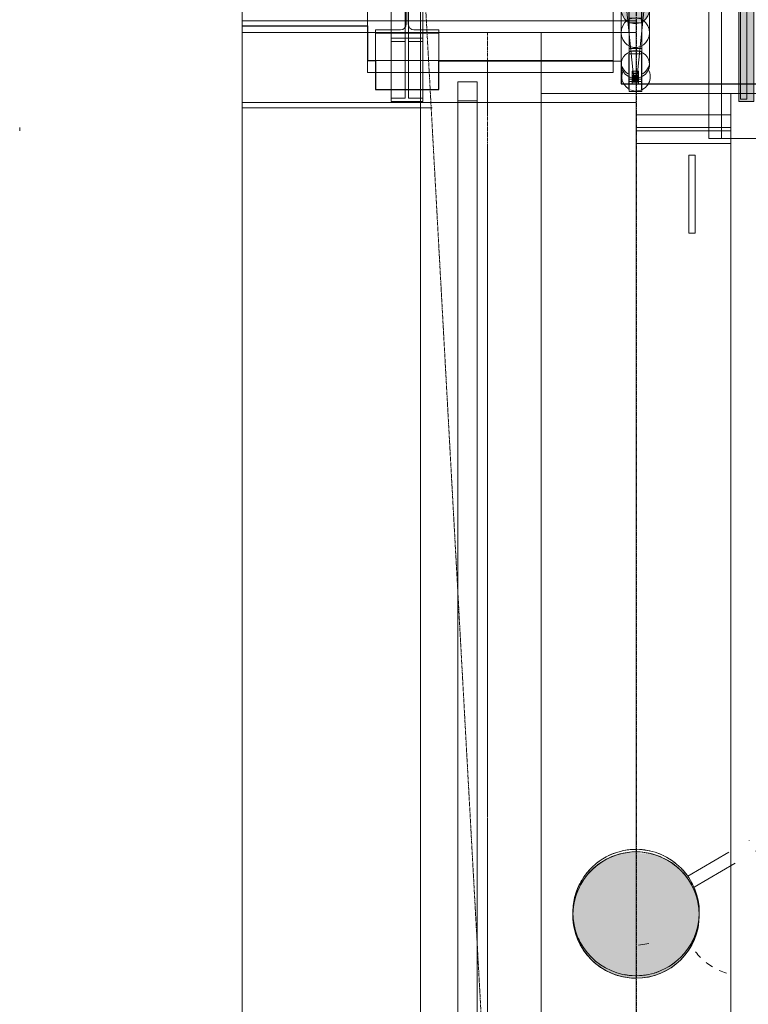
# Model space of a CAD drawing. Header units: millimetres. Extents: x 2001279 to 2569134, y 699790 to 1241062.
# Tile 6 of 38: x 2304529 to 2306834, y 1038023 to 1041139. Entities that reach past the tile are written whole.
import ezdxf

# ---------------------------------------------------------------- set-up
doc = ezdxf.new("R2010")
doc.units = ezdxf.units.MM
doc.header["$MEASUREMENT"] = 0
for name, pattern in [('Dash - Tight', [4.5, 3, -1.5]), ('Grid Line', [22.225, 12.7, -3.175, 3.175, -3.175]), ('IMPORT-TRD18_A7_Ritazza_Utv sitteareal_3_171018_IMPORT-DASHDOT2 _4_', [300, 150, -75, 0, -75]), ('IMPORT-TRD18_A7_Ritazza_Utv sitteareal_3_171018_IMPORT-HELSEST$0$HIDDEN', [225, 150, -75])]:
    doc.linetypes.add(name, pattern=pattern)
doc.layers.add('822_Akselinjer', color=8, linetype='Grid Line')
for name, color, linetype, lineweight in [('A2-V', 3, 'Continuous', 9), ('A222', 8, 'Continuous', 5), ('A223', 8, 'Continuous', 5), ('A2312', 1, 'Continuous', 5), ('A254', 6, 'Continuous', 5), ('A281-1', 1, 'Continuous', 5), ('A282', 3, 'Continuous', 5), ('A852-TYNN', 7, 'Continuous', 9), ('A862', 4, 'Dash - Tight', 9), ('Imports in Families', 7, 'Continuous', 5), ('TRD18_A7_Ritazza_Utv sitteareal_3_171018_A-COLS', 4, 'Continuous', 5), ('TRD18_A7_Ritazza_Utv sitteareal_3_171018_A-GLAZ', 6, 'Continuous', 5), ('TRD18_A7_Ritazza_Utv sitteareal_3_171018_A233 vindu dør', 7, 'Continuous', 5), ('TRD18_A7_Ritazza_Utv sitteareal_3_171018_A237 utstyr', 7, 'Continuous', 5), ('TRD18_A7_Ritazza_Utv sitteareal_3_171018_A243 vindu dør', 7, 'Continuous', 5), ('TRD18_A7_Ritazza_Utv sitteareal_3_171018_S-BEAM', 4, 'Continuous', 5), ('va006-h02-a-200-1-0001_A-AREA-LINE', 4, 'Continuous', 5), ('va006-h02-a-200-1-0001_A-COLS', 4, 'Continuous', 5), ('va006-h02-a-200-1-0001_A-FLOR-HRAL', 1, 'Continuous', 5), ('va006-h02-a-200-1-0001_A-FLOR-OTLN', 6, 'Continuous', 5), ('va006-h02-a-200-1-0001_A-FLOR-STRS', 2, 'Continuous', 5), ('va006-h02-a-200-1-0001_A-GLAZ', 6, 'Continuous', 5), ('va006-h02-a-200-1-0001_A-WALL-MBNI', 2, 'Continuous', 5), ('va006-h02-a-200-1-0001_S-BEAM', 4, 'Continuous', 5), ('va006-h02-a-200-1-0001_S-COLS', 6, 'Continuous', 5)]:
    doc.layers.add(name, color=color, linetype=linetype, lineweight=lineweight)
doc.layers.add('A862-N-RLin', color=1, linetype='Continuous', plot=False)

# ---------------------------------------------------------------- blocks, each defined once
blk = doc.blocks.new('ENVA-A-006-2etg-polygoner_dwg_System Panel - _-200-D-00110-18746418-H02 Hovedetasje Arbeid Saleh')
at = {"layer": 'va006-h02-a-200-1-0001_A-GLAZ'}
blk.add_hatch(color=67, dxfattribs=at).paths.add_polyline_path([(638.2, -15.5), (-638.2, -15.5), (-638.2, 32.5), (638.2, 32.5)], flags=0)
at = {"layer": 'va006-h02-a-200-1-0001_A-GLAZ', "color": 3, "flags": 128}
blk.add_lwpolyline([(-638.2, -15.5), (638.2, -15.5), (638.2, 32.5), (-638.2, 32.5)], close=True, dxfattribs=at)
blk = doc.blocks.new('ENVA-A-006-2etg-polygoner_dwg_V_TA Avgang Stå_-200-D-00180-18746634-H02 Hovedetasje Arbeid Saleh')
at = {"layer": 'va006-h02-a-200-1-0001_S-BEAM'}
for points in [[(306448, 341219.6), (306308, 341219.1), (306307.8, 341281.2), (306447.7, 341281.7)], [(306363.1, 340963.5), (306359.1, 340965.6), (306339.1, 340985.3), (306333.8, 341006.9), (306338.9, 341028.6), (306353.1, 341045.4), (306394.6, 341050.7), (306398.7, 341048.5), (306418.6, 341028.9), (306423.8, 341007.3), (306418.8, 340985.6), (306404.6, 340968.9)], [(306369.7, 340775.9), (306369.6, 340796.3), (306389.6, 340796.4), (306389.7, 340776)]]:
    blk.add_hatch(color=47, dxfattribs=at).paths.add_polyline_path(points, flags=0)
h = blk.add_hatch(color=47, dxfattribs=at)
h.paths.add_polyline_path([(306358.2, 341188.2), (306398.2, 341188.4), (306398, 341219.4), (306358, 341219.3)], flags=0)
h.paths.add_polyline_path([(306398.7, 341053.8), (306358.7, 341053.6), (306358.5, 341084.7), (306398.5, 341084.8)], flags=0)
at = {"layer": 'va006-h02-a-200-1-0001_S-BEAM', "color": 2}
for p, q in [((306358.3, 341158.2), (306358.2, 341188.2)), ((306398.2, 341188.4), (306398.3, 341158.3)), ((306398.5, 341111.2), (306398.5, 341123)), ((306398.6, 341097.1), (306398.7, 341062)), ((306333.8, 341006.9), (306334.7, 340831.6)), ((306424.7, 340832), (306423.8, 341007.3)), ((306399.9, 340755.6), (306400.1, 340746.5))]:
    blk.add_line(p, q, dxfattribs=at)
at = {"layer": 'va006-h02-a-200-1-0001_S-BEAM', "color": 130, "lineweight": 9, "flags": 128}
for points in [[(306307.8, 341281.2), (306308, 341219.1), (306448, 341219.6), (306447.8, 341281.7)], [(306358, 341219.3), (306358.2, 341188.2), (306398.2, 341188.4), (306398, 341219.4)], [(306358.5, 341084.7), (306358.7, 341053.6), (306398.7, 341053.8), (306398.5, 341084.8)], [(306369.6, 340796.3), (306369.7, 340775.9), (306389.7, 340776), (306389.6, 340796.4)]]:
    blk.add_lwpolyline(points, close=True, dxfattribs=at)
at = {"layer": 'va006-h02-a-200-1-0001_S-BEAM', "color": 2, "flags": 128}
for points in [[(306448.9, 341059.9), (306448.8, 341096.1), (306448.7, 341096.2), (306447.8, 341281.7)], [(306343.7, 341035.8), (306308.9, 341035.6), (306308, 341219.1)], [(306448, 341219.6), (306448.9, 341036.2), (306413.8, 341036)], [(306399.8, 340793.5), (306399.8, 340785), (306399.5, 340865.3), (306399.8, 340770.3), (306359.8, 340770.1), (306359.5, 340865.1), (306399.5, 340865.3)], [(306369.7, 340796.3), (306369.7, 340802.3), (306389.7, 340802.4), (306389.7, 340796.3)], [(306369.8, 340770.3), (306389.8, 340770.4), (306389.8, 340776.3)]]:
    blk.add_lwpolyline(points, dxfattribs=at)
at = {"layer": 'va006-h02-a-200-1-0001_S-BEAM', "color": 130, "lineweight": 9, "flags": 128}
blk.add_lwpolyline([(306423.8, 341007.3), (306422.5, 341018.4), (306418.6, 341028.9), (306412.4, 341038.1), (306404.3, 341045.5), (306394.6, 341050.7), (306384.1, 341053.4), (306373.2, 341053.3), (306362.7, 341050.6), (306353.1, 341045.4), (306345, 341037.9), (306338.9, 341028.6), (306335.1, 341018.1), (306333.8, 341006.9), (306335.2, 340995.8), (306339.1, 340985.3), (306345.3, 340976.1), (306353.4, 340968.7), (306363.1, 340963.5), (306373.6, 340960.8), (306384.4, 340960.9), (306395, 340963.6), (306404.6, 340968.9), (306412.6, 340976.3), (306418.8, 340985.6), (306422.6, 340996.1), (306423.8, 341007.3)], dxfattribs=at)
at = {"layer": 'va006-h02-a-200-1-0001_S-BEAM', "color": 2}
for centre, major_axis, ratio, start_param, end_param in [((306358.5, 341109.9), (-0.2, 50), 0.000226, 4.188681, 6.021277), ((306398.5, 341110.1), (-0.2, 50), 0.000226, 4.188681, 6.021277), ((306398.9, 341013.7), (-0.2, 50), 0.000226, 5.497678, 6.021277), ((306398.7, 341062.9), (-0.2, 50), 0.000226, 1.594539, 1.832487), ((306379.7, 340831.8), (45, 0.2), 0.965898, 3.140718, 4.187916), ((306379.7, 340831.8), (45, 0.2), 0.965898, 5.235113, 6.282311), ((306359.8, 340781.4), (-0.1, 25.9), 0.000226, 2.017483, 3.131429), ((306399.8, 340781.5), (-0.1, 25.9), 0.000226, 2.017483, 3.131429)]:
    blk.add_ellipse(centre, major_axis=major_axis, ratio=ratio, start_param=start_param, end_param=end_param, dxfattribs=at)
blk = doc.blocks.new('ENVA-A-006-2etg-polygoner_dwg_Railing - Raili_-200-D-00116-18747247-H02 Hovedetasje Arbeid Saleh')
at = {"layer": 'va006-h02-a-200-1-0001_A-FLOR-HRAL'}
blk.add_line((-3939.7, 2107.7), (-3939.7, 2118), dxfattribs=at)
at = {"layer": 'va006-h02-a-200-1-0001_A-FLOR-HRAL', "flags": 128}
blk.add_lwpolyline([(-3939.7, 2092.8), (-3639.7, 2092.8), (-3639.7, 2132.8), (-3939.7, 2132.8)], dxfattribs=at)
blk = doc.blocks.new('ENVA-A-006-2etg-polygoner_dwg_Søyle Betong Si_-200-D-0012-18747710-H02 Hovedetasje Arbeid Saleh')
at = {"layer": 'va006-h02-a-200-1-0001_S-COLS', "color": 200, "lineweight": 18}
for start, end in [(360, 180), (180, 360)]:
    blk.add_arc((0, 0), 200, start, end, dxfattribs=at)
blk = doc.blocks.new('ENVA-A-006-2etg-polygoner_dwg_V_Betong_Stål Arms - 400D x 2290mm _ 63deg_85deg-4324856-ENVA-A-TA-E2-200-D-011-18748589-H02 Hovedetasje Arbeid Saleh')
at = {"layer": 'TRD18_A7_Ritazza_Utv sitteareal_3_171018_A-COLS'}
for start, end in [(360, 180), (180, 360)]:
    blk.add_arc((0, 0), 200, start, end, dxfattribs=at)
blk = doc.blocks.new('ENVA-A-006-2etg-polygoner_dwg_System Panel - Glazed-generic-1254228-ENVA-A-TA-E2-200-D-011-18748598-H02 Hovedetasje Arbeid Saleh')
at = {"layer": 'TRD18_A7_Ritazza_Utv sitteareal_3_171018_A-GLAZ', "color": 3, "flags": 128}
blk.add_lwpolyline([(-638.2, -10), (638.2, -10), (638.2, 10), (-638.2, 10)], close=True, dxfattribs=at)
blk = doc.blocks.new('ENVA-A-006-2etg-polygoner_dwg_V_TA Avgang Stål Facade Columns Type 6 - V_TA Avgang Stål Facade Columns-2705446-ENVA-A-TA-E2-200-D-011-18748687-H02 Hovedetasje Arbeid Saleh')
at = {"layer": 'TRD18_A7_Ritazza_Utv sitteareal_3_171018_S-BEAM'}
for p, q in [((306358.7, 341061.9), (306358.5, 341105.1)), ((306398.5, 341105.3), (306398.7, 341062)), ((306334.2, 340923.8), (306334.7, 340831.6)), ((306424.7, 340832), (306424.2, 340924.2)), ((306360.1, 340746.3), (306359.9, 340755.4)), ((306399.9, 340755.6), (306400.1, 340746.5))]:
    blk.add_line(p, q, dxfattribs=at)
at = {"layer": 'TRD18_A7_Ritazza_Utv sitteareal_3_171018_S-BEAM', "color": 130, "lineweight": 9, "flags": 128}
for points in [[(306308.2, 341198.1), (306308.4, 341136), (306448.4, 341136.5), (306448.2, 341198.6)], [(306358.4, 341136.2), (306358.5, 341105.1), (306398.5, 341105.3), (306398.4, 341136.3)], [(306358.9, 341001.6), (306359.1, 340970.5), (306399.1, 340970.7), (306398.9, 341001.7)], [(306424.2, 340924.2), (306422.9, 340935.3), (306419, 340945.8), (306412.8, 340955), (306404.6, 340962.4), (306395, 340967.6), (306384.5, 340970.3), (306373.6, 340970.2), (306363.1, 340967.5), (306353.5, 340962.3), (306345.4, 340954.8), (306339.3, 340945.5), (306335.5, 340935), (306334.2, 340923.8), (306335.6, 340912.7), (306339.5, 340902.2), (306345.7, 340893), (306353.8, 340885.6), (306363.4, 340880.4), (306374, 340877.7), (306384.8, 340877.8), (306395.4, 340880.5), (306404.9, 340885.8), (306413, 340893.2), (306419.2, 340902.5), (306423, 340913)], [(306369.7, 340796.3), (306369.8, 340776.3), (306389.8, 340776.3), (306389.7, 340796.4)]]:
    blk.add_lwpolyline(points, close=True, dxfattribs=at)
at = {"layer": 'TRD18_A7_Ritazza_Utv sitteareal_3_171018_S-BEAM', "flags": 128}
for points in [[(306448.9, 341059.9), (306448.8, 341096.1), (306448.7, 341096.2), (306448.2, 341198.6)], [(306358.8, 341035.8), (306308.9, 341035.6), (306308.4, 341136)], [(306448.4, 341136.5), (306448.9, 341036.2), (306398.8, 341036)], [(306399.8, 340793.5), (306399.8, 340785), (306399.5, 340865.3), (306399.8, 340770.3), (306359.8, 340770.1), (306359.5, 340865.1), (306399.5, 340865.3)], [(306369.7, 340796.3), (306369.7, 340802.3), (306389.7, 340802.4), (306389.7, 340796.4)], [(306389.8, 340776.3), (306389.8, 340770.4), (306369.8, 340770.3), (306369.8, 340776.3)]]:
    blk.add_lwpolyline(points, dxfattribs=at)
at = {"layer": 'TRD18_A7_Ritazza_Utv sitteareal_3_171018_S-BEAM'}
for centre, major_axis, ratio, start_param, end_param in [((306358.9, 341013.6), (-0.2, 50), 0.000226, 4.469669, 6.021277), ((306398.9, 341013.7), (-0.2, 50), 0.000226, 4.46962, 6.021277), ((306379.7, 340831.8), (45, 0.2), 0.965898, 3.140718, 4.187916), ((306379.7, 340831.8), (45, 0.2), 0.965898, 5.235113, 6.282311), ((306359.8, 340781.4), (-0.1, 25.9), 0.000226, 2.017483, 3.131429), ((306399.8, 340781.5), (-0.1, 25.9), 0.000226, 2.017483, 3.131429)]:
    blk.add_ellipse(centre, major_axis=major_axis, ratio=ratio, start_param=start_param, end_param=end_param, dxfattribs=at)
blk = doc.blocks.new('V_Betong_Stål Arms - 400D x 2290mm _ 63deg_85deg-V82-H02 Hovedetasje Arbeid Saleh')
at = {"layer": 'A222'}
h = blk.add_hatch(dxfattribs=at)
h.set_pattern_fill('FP_128', color=256, style=0, pattern_type=2)
h.set_pattern_definition([(140.39, (-376.23, 3937.2), (58.79, 729.15), [76.2, -838.2]), (85.39, (-376.2, 3937.2), (-763.25, -146.17), [60.96, -670.56]), (190.841, (-371.3, 3997.96), (-704.45, 582.99), [64.76, -712.36]), (136.574, (-579.4, 3935.8), (160.79, 1085.44), [114.3, -1257.3]), (187.025, (-566, 4026.3), (-996.13, 942.87), [97.14, -1068.54]), (81.574, (-579.4, 3935.8), (-996.14, 942.86), [91.44, -1005.84]), (111.39, (-529.3, 4037.76), (404.92, 609.23), [76.2, -838.2]), (56.39, (-529.3, 4037.76), (-738.42, 242.19), [60.96, -670.56]), (161.841, (-495.6, 4088.5), (-333.49, 851.42), [64.76, -712.36]), (127.89, (-376.23, 3937.2), (-338.296, 10.052), [33.528, -628.904, 33.528, -647.192, -673.1]), (127.89, (-376.23, 3937.2), (-338.296, 10.052), [-1343.15, 33.53, -639.57]), (97.89, (-376.23, 3937.2), (-402.532, 264.545), [33.528, -354.584, 33.528, -613.664, -256.54]), (97.89, (-376.23, 3937.2), (-402.532, 264.545), [-1035.304, 33.53, -223.01]), (57.89, (-374.7, 3710.64), (19.223, 542.507), [33.528, -220.472, 33.528, -758.952, -1051.56]), (57.89, (-374.7, 3710.64), (19.223, 542.507), [-1046.48, 33.53, -1018.03]), (47.89, (-374, 3609.04), (-105.74, 591.81), [33.53, -296.67, 33.53, -492.76, -746.76]), (47.89, (-374, 3609.04), (-105.74, 591.81), [-856.49, 33.53, -713.23])])
edge = h.paths.add_edge_path(flags=0)
edge.add_arc((0, 0), 200, 360, 540)
edge.add_arc((0, 0), 200, 180, 360)
at = {"layer": 'A222', "lineweight": 9}
for start, end in [(360, 180), (180, 360)]:
    blk.add_arc((0, 0), 200, start, end, dxfattribs=at)
blk = doc.blocks.new('System Panel - Glazed-generic-1254228-H02 Hovedetasje Arbeid Saleh')
at = {"layer": 'A2312'}
blk.add_hatch(color=256, dxfattribs=at).paths.add_polyline_path([(-638.2, -15.5), (-638.2, 32.5), (638.2, 32.5), (638.2, -15.5)], flags=0)
at = {"layer": 'A2312', "lineweight": 9}
for p, q in [((638.2, 32.5), (-638.2, 32.5)), ((-638.2, 32.5), (-638.2, -15.5)), ((638.2, -15.5), (638.2, 32.5)), ((-638.2, -15.5), (638.2, -15.5))]:
    blk.add_line(p, q, dxfattribs=at)
at = {"layer": 'A2312'}
for p, q in [((-638.2, 32.5), (-638.2, 32.5)), ((638.2, 32.5), (638.2, 32.5)), ((-638.2, -15.5), (-638.2, -15.5)), ((638.2, -15.5), (638.2, -15.5))]:
    blk.add_line(p, q, dxfattribs=at)
blk = doc.blocks.new('V_TA Avgang Stål Facade Columns Type 6 - V_TA Avgang Stål Facade Columns-13606065-H02 Hovedetasje Arbeid Saleh')
at = {"layer": 'A223'}
for p, q in [((2309794.9, 1032831.1), (2310232.2, 1032831.2)), ((2309794.9, 1032777.1), (2309794.9, 1032831.1)), ((2309794.9, 1032831.1), (2309794.9, 1032815.2)), ((2310232.2, 1032815.2), (2310232.2, 1032831.2)), ((2310232.2, 1032831.2), (2310232.2, 1032777.1)), ((2309794.9, 1032815.2), (2309794.9, 1032761.1)), ((2309794.9, 1032815.2), (2310232.2, 1032815.2)), ((2310142.2, 1032793.7), (2310142.5, 1032500.9)), ((2310232.2, 1032761.1), (2310232.2, 1032815.2)), ((2310282.5, 1032500.9), (2310282.2, 1032793.7)), ((2309794.9, 1032761.1), (2309794.9, 1032777.1)), ((2309794.9, 1032777.1), (2310232.2, 1032777.1)), ((2310232.2, 1032761.1), (2309794.9, 1032761.1)), ((2310232.2, 1032777.1), (2310232.2, 1032761.1)), ((2310142.5, 1032440.9), (2310142.2, 1032731.6)), ((2310192.2, 1032731.6), (2310192.5, 1032440.9)), ((2310232.5, 1032440.9), (2310232.2, 1032731.6)), ((2310282.2, 1032731.6), (2310282.5, 1032440.9)), ((2310192.2, 1032659.6), (2310192.2, 1032700.5)), ((2310232.2, 1032700.5), (2310232.2, 1032659.6)), ((2310232.3, 1032614.2), (2310192.3, 1032614.2)), ((2310192.3, 1032563.3), (2310192.3, 1032612.5)), ((2310232.3, 1032612.5), (2310232.3, 1032563.3)), ((2309795.1, 1032542.5), (2309795.1, 1032585.9)), ((2309795.1, 1032585.9), (2309795.2, 1032570.4)), ((2309795.1, 1032585.9), (2310232.4, 1032585.9)), ((2309795.2, 1032570.4), (2309795.2, 1032526.9)), ((2309795.2, 1032570.4), (2310232.5, 1032570.4)), ((2310192.2, 1032597), (2310192.2, 1032563)), ((2310232.2, 1032563), (2310232.2, 1032597)), ((2310232.5, 1032570.4), (2310232.4, 1032585.9)), ((2310232.4, 1032585.9), (2310232.4, 1032542.5)), ((2310232.5, 1032527), (2310232.5, 1032570.4)), ((2309795.2, 1032526.9), (2309795.1, 1032542.5)), ((2309795.1, 1032542.5), (2310232.4, 1032542.5)), ((2310192.5, 1032286.9), (2310192.2, 1032565.9)), ((2310192.2, 1032561.3), (2310232.2, 1032561.3)), ((2310232.2, 1032565.9), (2310232.5, 1032286.9)), ((2310232.4, 1032542.5), (2310232.5, 1032527)), ((2310232.5, 1032527), (2309795.2, 1032526.9)), ((2310167.2, 1032519.3), (2310167.5, 1032236.8)), ((2310192.3, 1032515.9), (2310192.3, 1032466.7)), ((2310232.4, 1032517.9), (2310192.4, 1032517.9)), ((2310192.4, 1032467), (2310192.4, 1032516.2)), ((2310232.3, 1032466.7), (2310232.3, 1032515.9)), ((2310232.4, 1032516.2), (2310232.4, 1032467)), ((2310257.5, 1032236.9), (2310257.2, 1032519.4)), ((2310142.5, 1032500.9), (2310142.6, 1032500.8)), ((2310142.5, 1032500.9), (2310282.5, 1032500.9)), ((2310142.6, 1032500.8), (2310282.6, 1032500.9)), ((2310142.6, 1032500.8), (2310142.6, 1032440.8)), ((2310282.6, 1032500.9), (2310282.5, 1032500.9)), ((2310282.6, 1032440.9), (2310282.6, 1032500.9)), ((2310181.4, 1032446.3), (2310207.2, 1032190.5)), ((2310192.3, 1032465), (2310232.3, 1032465)), ((2310217.2, 1032190.5), (2310243.1, 1032446.3)), ((2310142.6, 1032440.8), (2310142.5, 1032440.9)), ((2310282.5, 1032440.9), (2310142.5, 1032440.9)), ((2310142.6, 1032440.8), (2310282.6, 1032440.9)), ((2310192.4, 1032419.6), (2310192.4, 1032370.4)), ((2310192.5, 1032440.9), (2310192.6, 1032440.9)), ((2310192.5, 1032440.9), (2310232.5, 1032440.9)), ((2310192.6, 1032440.9), (2310192.6, 1032151.4)), ((2310192.6, 1032440.9), (2310232.6, 1032440.9)), ((2310232.4, 1032370.4), (2310232.4, 1032419.6)), ((2310232.6, 1032440.9), (2310232.5, 1032440.9)), ((2310232.6, 1032151.4), (2310232.6, 1032440.9)), ((2310282.5, 1032440.9), (2310282.6, 1032440.9)), ((2310192.4, 1032368.7), (2310232.4, 1032368.7)), ((2310192.4, 1032175.2), (2310192.4, 1032270.2)), ((2310192.4, 1032270.2), (2310192.5, 1032190)), ((2310192.4, 1032270.2), (2310232.4, 1032270.2)), ((2310192.5, 1032190), (2310192.5, 1032286.9)), ((2310192.5, 1032286.9), (2310232.5, 1032286.9)), ((2310232.5, 1032190), (2310232.4, 1032270.2)), ((2310232.4, 1032270.2), (2310232.4, 1032175.2)), ((2310232.5, 1032286.9), (2310232.5, 1032190)), ((2310202.2, 1032201.4), (2310202.4, 1032201.3)), ((2310202.4, 1032201.3), (2310202.4, 1032207.3)), ((2310202.4, 1032207.3), (2310202.4, 1032207.3)), ((2310202.4, 1032207.3), (2310202.4, 1032175.3)), ((2310202.4, 1032207.3), (2310222.4, 1032207.3)), ((2310202.4, 1032207.3), (2310222.4, 1032207.3)), ((2310202.4, 1032201.3), (2310222.4, 1032201.3)), ((2310222.4, 1032201.3), (2310222.2, 1032201.4)), ((2310222.4, 1032175.3), (2310222.4, 1032207.3)), ((2310222.4, 1032207.3), (2310222.4, 1032207.3)), ((2310222.4, 1032207.3), (2310222.4, 1032201.3)), ((2310192.4, 1032175.2), (2310232.4, 1032175.2)), ((2310192.5, 1032190), (2310232.5, 1032190)), ((2310202.4, 1032181.3), (2310202.2, 1032180.5)), ((2310202.2, 1032180.5), (2310202.2, 1032180.5)), ((2310202.4, 1032175.3), (2310202.4, 1032181.3)), ((2310202.4, 1032181.3), (2310222.4, 1032181.3)), ((2310202.4, 1032175.3), (2310202.4, 1032175.3)), ((2310202.4, 1032175.3), (2310222.4, 1032175.3)), ((2310202.4, 1032175.3), (2310222.4, 1032175.3)), ((2310222.2, 1032180.5), (2310222.4, 1032181.3)), ((2310222.2, 1032180.5), (2310222.2, 1032180.5)), ((2310222.4, 1032181.3), (2310222.4, 1032175.3)), ((2310222.4, 1032175.3), (2310222.4, 1032175.3)), ((2310192.6, 1032151.4), (2310192.4, 1032160.5)), ((2310192.6, 1032151.4), (2310232.6, 1032151.4)), ((2310232.4, 1032160.5), (2310232.6, 1032151.4))]:
    blk.add_line(p, q, dxfattribs=at)
at = {"layer": 'A223', "lineweight": 13}
for p, q in [((2310142.2, 1032793.7), (2310142.2, 1032731.6)), ((2310282.2, 1032793.7), (2310142.2, 1032793.7)), ((2310282.2, 1032731.6), (2310282.2, 1032793.7)), ((2310142.2, 1032731.6), (2310282.2, 1032731.6)), ((2310192.2, 1032731.6), (2310192.2, 1032700.5)), ((2310232.2, 1032731.6), (2310192.2, 1032731.6)), ((2310232.2, 1032700.5), (2310232.2, 1032731.6)), ((2310192.2, 1032700.5), (2310232.2, 1032700.5)), ((2310192.2, 1032597), (2310192.2, 1032565.9)), ((2310232.2, 1032597), (2310192.2, 1032597)), ((2310232.2, 1032565.9), (2310232.2, 1032597)), ((2310192.2, 1032565.9), (2310232.2, 1032565.9)), ((2310202.2, 1032201.4), (2310202.2, 1032180.5)), ((2310222.2, 1032201.4), (2310202.2, 1032201.4)), ((2310222.2, 1032180.5), (2310222.2, 1032201.4)), ((2310202.2, 1032180.5), (2310222.2, 1032180.5))]:
    blk.add_line(p, q, dxfattribs=at)
at = {"layer": 'A223', "lineweight": 13, "flags": 128}
for points in [[(2310257.2, 1032519.3), (2310255.9, 1032530.5), (2310252, 1032541), (2310245.9, 1032550.2), (2310237.8, 1032557.7), (2310228.2, 1032562.9), (2310217.6, 1032565.6), (2310206.8, 1032565.6), (2310196.2, 1032562.9), (2310186.6, 1032557.7), (2310178.5, 1032550.2), (2310172.4, 1032541), (2310168.5, 1032530.5), (2310167.2, 1032519.3)], [(2310167.2, 1032519.3), (2310168.5, 1032508.2), (2310172.4, 1032497.7), (2310178.5, 1032488.5), (2310186.6, 1032481), (2310196.2, 1032475.8), (2310206.8, 1032473.1), (2310217.6, 1032473.1), (2310228.2, 1032475.8), (2310237.8, 1032481), (2310245.9, 1032488.5), (2310252.1, 1032497.7), (2310255.9, 1032508.2), (2310257.2, 1032519.3)]]:
    blk.add_lwpolyline(points, dxfattribs=at)
at = {"layer": 'A223'}
for centre, major_axis, ratio, start_param, end_param in [((2310192.2, 1032611.3), (0, 50), 0.000226, 2.879684, 6.021277), ((2310232.2, 1032611.3), (0, 50), 0.000226, 2.879684, 6.021277), ((2310192.3, 1032564.2), (0, 50), 0.000226, 6.021277, 9.16287), ((2310232.3, 1032564.2), (0, 50), 0.000226, 6.021277, 9.16287), ((2310192.3, 1032515), (0, 50), 0.000226, 2.879684, 6.021277), ((2310232.3, 1032515), (0, 50), 0.000226, 2.879684, 6.021277), ((2310192.4, 1032467.9), (0, 50), 0.000226, 6.021277, 9.16287), ((2310232.4, 1032467.9), (0, 50), 0.000226, 6.021277, 9.16287), ((2310212.2, 1032446.5), (30.8, 0), 0.258924, 0.000234, 3.141827), ((2310212.2, 1032446.5), (-30.8, 0), 0.258924, 0.000234, 3.141827), ((2310192.4, 1032418.7), (0, 50), 0.000226, 2.879684, 6.021277), ((2310232.4, 1032418.7), (0, 50), 0.000226, 2.879684, 6.021277), ((2310212.5, 1032236.8), (45, 0), 0.965898, 6.282311, 9.423903), ((2310212.5, 1032236.8), (45, 0), 0.965898, 3.140718, 6.282311), ((2310192.4, 1032186.4), (0, 25.9), 0.000226, 2.017483, 3.131429), ((2310212.2, 1032190.5), (5, 0), 0.258924, 0.000234, 3.141827), ((2310212.2, 1032190.5), (5, 0), 0.258924, 3.141827, 6.28342), ((2310232.4, 1032186.4), (0, 25.9), 0.000226, 2.017483, 3.131429)]:
    blk.add_ellipse(centre, major_axis=major_axis, ratio=ratio, start_param=start_param, end_param=end_param, dxfattribs=at)
blk = doc.blocks.new('V_TA Fasade Trim - V_TA Fasade Trim-2626172-H02 Hovedetasje Arbeid Saleh')
at = {"layer": 'A223'}
for p, q in [((-4503.1, 2287.9), (-4503.1, 2227.1)), ((-4503.1, -8516.5), (-4503.1, 2287.9)), ((-4503.1, 2287.9), (-4441.9, 2287.9)), ((-4441.9, 2287.9), (-4441.9, -8516.5)), ((-4441.9, 2227.1), (-4441.9, 2287.9)), ((-4503.1, 2227.1), (-4503.1, -8516.5)), ((-4441.9, 2227.1), (-4503.1, 2227.1)), ((-4441.9, -8516.5), (-4441.9, 2227.1))]:
    blk.add_line(p, q, dxfattribs=at)
blk = doc.blocks.new('Værnes_pir_vest_nordfasade_Iprofil_200x100_e2only - I-søylefasade_e2only_sat-12398464-H02 Hovedetasje Arbeid Saleh')
at = {"layer": 'Imports in Families'}
for p, q in [((12118.4, -720.1), (12118.4, -820.1)), ((12128.4, -765.1), (12128.4, -720.1)), ((12308.4, -720.1), (12308.4, -765.1)), ((12318.4, -820.1), (12318.4, -720.1)), ((12128.4, -820.1), (12128.4, -775.1)), ((12308.4, -775.1), (12308.4, -820.1))]:
    blk.add_line(p, q, dxfattribs=at)
at = {"layer": 'Imports in Families', "flags": 128}
for points in [[(12118.4, -720.1), (12120.9, -720.1), (12123.4, -720.1), (12125.9, -720.1), (12128.4, -720.1)], [(12118.4, -820.1), (12118.4, -795.1), (12118.4, -770.1), (12118.4, -745.1), (12118.4, -720.1)], [(12128.4, -720.1), (12128.4, -731.3), (12128.4, -742.6), (12128.4, -753.8), (12128.4, -765.1)], [(12308.4, -720.1), (12310.9, -720.1), (12313.4, -720.1), (12315.9, -720.1), (12318.4, -720.1)], [(12308.4, -765.1), (12308.4, -753.8), (12308.4, -742.6), (12308.4, -731.3), (12308.4, -720.1)], [(12318.4, -720.1), (12318.4, -745.1), (12318.4, -770.1), (12318.4, -795.1), (12318.4, -820.1)], [(13709.4, -720.1), (13707, -720.1), (13704.6, -720.1), (13702.2, -720.1), (13699.7, -720.1)], [(13699.7, -720.1), (13699.7, -745.1), (13699.7, -770.1), (13699.7, -795.1), (13699.7, -820.1)], [(13709.4, -765.1), (13709.4, -753.8), (13709.4, -742.6), (13709.4, -731.3), (13709.4, -720.1)], [(13892.9, -720.1), (13890.5, -720.1), (13888.1, -720.1), (13885.7, -720.1), (13883.3, -720.1)], [(13883.3, -720.1), (13883.3, -731.3), (13883.3, -742.6), (13883.3, -753.8), (13883.3, -765.1)], [(13892.9, -820.1), (13892.9, -795.1), (13892.9, -770.1), (13892.9, -745.1), (13892.9, -720.1)], [(12128.4, -765.1), (12173.4, -765.1), (12218.4, -765.1), (12263.4, -765.1), (12308.4, -765.1)], [(12128.4, -775.1), (12128.4, -786.3), (12128.4, -797.6), (12128.4, -808.8), (12128.4, -820.1)], [(12308.4, -775.1), (12263.4, -775.1), (12218.4, -775.1), (12173.4, -775.1), (12128.4, -775.1)], [(12308.4, -820.1), (12308.4, -808.8), (12308.4, -797.6), (12308.4, -786.3), (12308.4, -775.1)], [(13883.3, -765.1), (13839.8, -765.1), (13796.3, -765.1), (13752.9, -765.1), (13709.4, -765.1)], [(13709.4, -820.1), (13709.4, -808.8), (13709.4, -797.6), (13709.4, -786.3), (13709.4, -775.1)], [(13709.4, -775.1), (13752.9, -775.1), (13796.3, -775.1), (13839.8, -775.1), (13883.3, -775.1)], [(13883.3, -775.1), (13883.3, -786.3), (13883.3, -797.6), (13883.3, -808.8), (13883.3, -820.1)], [(12128.4, -820.1), (12125.9, -820.1), (12123.4, -820.1), (12120.9, -820.1), (12118.4, -820.1)], [(12318.4, -820.1), (12315.9, -820.1), (12313.4, -820.1), (12310.9, -820.1), (12308.4, -820.1)], [(13699.7, -820.1), (13702.2, -820.1), (13704.6, -820.1), (13707, -820.1), (13709.4, -820.1)], [(13883.3, -820.1), (13885.7, -820.1), (13888.1, -820.1), (13890.5, -820.1), (13892.9, -820.1)]]:
    blk.add_lwpolyline(points, dxfattribs=at)
at = {"layer": 'Imports in Families'}
for points in [[(13699.7, -720.1), (13172.6, -720.1), (12645.5, -720.1), (12118.4, -720.1)], [(13709.4, -720.1), (13182.3, -720.1), (12655.5, -720.1), (12128.4, -720.1)], [(13883.3, -720.1), (13356.1, -720.1), (12835.5, -720.1), (12308.4, -720.1)], [(13892.9, -720.1), (13365.8, -720.1), (12845.5, -720.1), (12318.4, -720.1)], [(13709.4, -765.1), (13182.3, -765.1), (12655.5, -765.1), (12128.4, -765.1)], [(13709.4, -775.1), (13182.3, -775.1), (12655.5, -775.1), (12128.4, -775.1)], [(13883.3, -765.1), (13356.1, -765.1), (12835.5, -765.1), (12308.4, -765.1)], [(12308.4, -775.1), (12835.5, -775.1), (13356.1, -775.1), (13883.3, -775.1)], [(13699.7, -820.1), (13172.6, -820.1), (12645.5, -820.1), (12118.4, -820.1)], [(13709.4, -820.1), (13182.3, -820.1), (12655.5, -820.1), (12128.4, -820.1)], [(13883.3, -820.1), (13356.1, -820.1), (12835.5, -820.1), (12308.4, -820.1)], [(13892.9, -820.1), (13365.8, -820.1), (12845.5, -820.1), (12318.4, -820.1)]]:
    blk.add_open_spline(points, degree=3, dxfattribs=at)
blk = doc.blocks.new('Værnes_pir_vest_nordfasade_Iprofil_200x100_e2only - Værnes_pir_vest_nordfasade_Iprofil_200x100_e2only-12398468-H02 Hovedetasje Arbeid Saleh')
blk.add_blockref('Værnes_pir_vest_nordfasade_Iprofil_200x100_e2only - I-søylefasade_e2only_sat-12398464-H02 Hovedetasje Arbeid Saleh', (-12118.4, 770.1))
blk = doc.blocks.new('Railing - Railing-14442000-H02 Hovedetasje Arbeid Saleh')
at = {"layer": 'A281-1'}
for p, q in [((-3639.7, 2182.8), (-3939.7, 2182.8)), ((-3939.7, 2182.8), (-3939.7, 2142.8)), ((-3939.7, 2142.8), (-3939.7, 2182.8)), ((-3639.7, 2182.8), (-3639.7, 2142.8)), ((-3639.7, 2142.8), (-3639.7, 2182.8)), ((-3939.7, 2142.8), (-3639.7, 2142.8)), ((-3639.7, 2132.8), (-3939.7, 2132.8)), ((-3939.7, 2132.8), (-3939.7, 2092.8)), ((-3939.7, 2092.8), (-3939.7, 2132.8)), ((-3639.7, 2132.8), (-3639.7, 2092.8)), ((-3639.7, 2092.8), (-3639.7, 2132.8)), ((-3939.7, 2092.8), (-3639.7, 2092.8))]:
    blk.add_line(p, q, dxfattribs=at)
blk = doc.blocks.new('System Panel - 200 - Glass 20mm _JB_-16040770-H02 Hovedetasje Arbeid Saleh')
at = {"layer": 'A2312', "lineweight": 9}
for p, q in [((123.6, 10), (-123.6, 10)), ((-123.6, 10), (-123.6, -10)), ((123.6, -10), (123.6, 10)), ((-123.6, -10), (123.6, -10))]:
    blk.add_line(p, q, dxfattribs=at)
at = {"layer": 'A2312'}
for p, q in [((-123.6, 10), (-123.6, 10)), ((123.6, 10), (123.6, 10)), ((-123.6, -10), (-123.6, -10)), ((123.6, -10), (123.6, -10))]:
    blk.add_line(p, q, dxfattribs=at)
blk = doc.blocks.new('ENVA-A-006-2etg-polygoner_dwg_V_Betong_Stål A_-200-D-0012-18746396-H02 Hovedetasje Arbeid Saleh')
at = {"layer": 'va006-h02-a-200-1-0001_A-COLS'}
blk.add_hatch(color=67, dxfattribs=at).paths.add_polyline_path([(200, 0), (194.2, -47.9), (177.1, -92.9), (149.7, -132.6), (113.6, -164.6), (70.9, -187), (24.1, -198.5), (-24.1, -198.5), (-70.9, -187), (-113.6, -164.6), (-149.7, -132.6), (-177.1, -92.9), (-194.2, -47.9), (-197.4, -21.7), (-194.2, 47.9), (-177.1, 92.9), (-149.7, 132.6), (-113.6, 164.6), (-70.9, 187), (-24.1, 198.5), (24.1, 198.5), (70.9, 187), (113.6, 164.6), (149.7, 132.6), (177.1, 92.9), (194.2, 47.9)], flags=0)
at = {"layer": 'va006-h02-a-200-1-0001_A-COLS', "color": 1}
for start, end in [(360, 180), (180, 360)]:
    blk.add_arc((0, 0), 200, start, end, dxfattribs=at)

msp = doc.modelspace()

# ---------------------------------------------------------------- linework, layer by layer
at = {"layer": '822_Akselinjer'}
msp.add_line((2306478.8, 1042941.1), (2306478.8, 1024002.2), dxfattribs=at)
at = {"layer": 'A2-V', "lineweight": 5}
for p, q in [((2305628.8, 1041294.8), (2305628.8, 1040972.1)), ((2306406, 1040972.1), (2306406, 1041294.8)), ((2305628.8, 1040972.1), (2306406, 1040972.1))]:
    msp.add_line(p, q, dxfattribs=at)
at = {"layer": 'A254'}
for p, q in [((2305796.8, 1030055.1), (2305796.8, 1041225.1)), ((2305232.6, 1041135.1), (2306478.8, 1041135.1)), ((2306478.8, 1041135.1), (2306478.8, 1040876.6)), ((2306178.8, 1029981.6), (2306178.8, 1040904.7)), ((2306178.8, 1040904.7), (2309478.8, 1040904.7)), ((2306478.8, 1030129.7), (2306478.8, 1040904.7)), ((2306478.8, 1040904.7), (2306778.8, 1040904.7)), ((2306778.8, 1029981.6), (2306778.8, 1040904.7)), ((2306478.8, 1040876.6), (2305232.6, 1040876.6)), ((2305232.6, 1040860.1), (2305796.8, 1040860.1)), ((2305796.8, 1040860.1), (2305796.8, 1030055.1))]:
    msp.add_line(p, q, dxfattribs=at)
at = {"layer": 'A282'}
for p, q in [((2306478.8, 1041098.2), (2305232.6, 1041098.2)), ((2306178.8, 1041098.2), (2305232.6, 1041098.2)), ((2306178.8, 1041098.2), (2306178.8, 1030105.1)), ((2306478.8, 1041098.2), (2306478.8, 1030105.1))]:
    msp.add_line(p, q, dxfattribs=at)
at = {"layer": 'A852-TYNN', "lineweight": 18}
msp.add_lwpolyline([(2305232.6, 1020008.3), (2330829.1, 1020008.3), (2330829.1, 1042941.1), (2305232.6, 1042941.1)], close=True, dxfattribs=at)
at = {"layer": 'A862'}
for p, q in [((2305804.4, 1041336.1), (2306438.8, 1029808.4)), ((2305232.6, 1041098.2), (2306008.8, 1041098.2)), ((2306008.8, 1041098.2), (2306008.8, 1029808.4))]:
    msp.add_line(p, q, dxfattribs=at)
at = {"layer": 'A862-N-RLin', "flags": 128}
msp.add_lwpolyline([(2305232.6, 1041119.4), (2305628.8, 1041119.4), (2305628.8, 1041009.5), (2305654.8, 1041009.5), (2305654.8, 1040917.9), (2305854.8, 1040917.9), (2305854.8, 1041007.8), (2306431.5, 1041008.4), (2306431.5, 1040935.7), (2309259, 1040935.7), (2309259, 1041032.4), (2313092.8, 1041032.3), (2313092.8, 1040930.2), (2309146.2, 1040930.2), (2309146.2, 1039188.3), (2317293.6, 1039188.3), (2317293.6, 1040933.9), (2313127, 1040930.1), (2313126.8, 1041034.2), (2327692.8, 1041034.1)], dxfattribs=at)
at = {"layer": 'TRD18_A7_Ritazza_Utv sitteareal_3_171018_A-COLS'}
for centre, start, end in [((2306478.8, 1038313.1), 106.8125, 115.7139), ((2306478.8, 1038313.1), 89.9996, 102.8568), ((2306478.8, 1038313.1), 77.1425, 86.8644), ((2306478.8, 1038313.1), 64.2853, 71.5436), ((2306478.8, 1038313.1), 121.5947, 128.571), ((2306478.8, 1038313.1), 51.4282, 57.5851), ((2306478.8, 1038313.1), 135.4545, 141.4282), ((2306478.8, 1038313.1), 36.2678, 43.9391), ((2306478.8, 1038313.1), 149.0661, 156.7024), ((2306478.8, 1038313.1), 22.8705, 30.4139), ((2306478.8, 1038313.1), 162.5755, 170.1019), ((2306478.8, 1038313.1), 9.461, 16.9477), ((2306478.8, 1038313.1), 176.0331, 179.9996), ((2306478.8, 1038313.1), 179.9996, 183.2792), ((2306478.8, 1038313.1), 356.3309, 359.9996), ((2306478.8, 1038313.1), 359.9996, 3.5147), ((2306478.8, 1038313.1), 190.177, 197.1254), ((2306478.8, 1038313.1), 342.4847, 349.4331), ((2306478.8, 1038313.1), 204.0232, 210.9715), ((2306478.8, 1038313.1), 328.6386, 335.5869), ((2306478.8, 1038313.1), 314.7924, 321.7408), ((2306824.8, 1038311.8), 217.8694, 224.8177), ((2306478.8, 1038313.1), 300.9463, 307.8946), ((2306824.8, 1038311.8), 231.7155, 238.6638), ((2306478.8, 1038313.1), 259.4078, 266.3561), ((2306478.8, 1038313.1), 273.254, 280.2023), ((2306478.8, 1038313.1), 287.1001, 294.0485), ((2306824.8, 1038311.8), 245.5617, 252.51)]:
    msp.add_arc(centre, 200, start, end, dxfattribs=at)
at = {"layer": 'TRD18_A7_Ritazza_Utv sitteareal_3_171018_A233 vindu dør', "color": 252}
for start, end in [(153.8272, 236.0512), (247.4158, 359.9996), (359.9996, 31.6599)]:
    msp.add_arc((2306478.8, 1040958.1), 45, start, end, dxfattribs=at)
at = {"layer": 'TRD18_A7_Ritazza_Utv sitteareal_3_171018_A237 utstyr', "color": 252}
msp.add_line((2306748.9, 1041273.5), (2306748.8, 1040762.8), dxfattribs=at)
at = {"layer": 'TRD18_A7_Ritazza_Utv sitteareal_3_171018_A237 utstyr', "color": 252, "flags": 128}
msp.add_lwpolyline([(2306708.9, 1041273.5), (2306708.8, 1040762.8), (2308948.8, 1040762.8), (2308948.8, 1040763.1)], dxfattribs=at)
at = {"layer": 'TRD18_A7_Ritazza_Utv sitteareal_3_171018_A243 vindu dør', "color": 252, "linetype": 'IMPORT-TRD18_A7_Ritazza_Utv sitteareal_3_171018_IMPORT-DASHDOT2 _4_'}
msp.add_line((2306642.3, 1038428.4), (2307788.8, 1039095.6), dxfattribs=at)
at = {"layer": 'TRD18_A7_Ritazza_Utv sitteareal_3_171018_A243 vindu dør', "color": 252, "linetype": 'IMPORT-TRD18_A7_Ritazza_Utv sitteareal_3_171018_IMPORT-HELSEST$0$HIDDEN', "flags": 128}
msp.add_lwpolyline([(2306662.4, 1038393.8), (2307809, 1039061), (2307848.7, 1039061), (2308995.3, 1038393.8)], dxfattribs=at)
at = {"layer": 'va006-h02-a-200-1-0001_A-AREA-LINE'}
for p, q in [((2306008.8, 1041009.5), (2306008.8, 1040837.4)), ((2306008.8, 1040797.4), (2306008.8, 1040787.4)), ((2306008.8, 1040747.4), (2306008.8, 1038621.9)), ((2306008.8, 1038601.9), (2306008.8, 1030889.7))]:
    msp.add_line(p, q, dxfattribs=at)
at = {"layer": 'va006-h02-a-200-1-0001_A-COLS', "color": 1}
for start, end in [(89.61, 269.61), (89.61, 269.61), (269.61, 89.61), (269.61, 89.61)]:
    msp.add_arc((2306478.8, 1038305.1), 200, start, end, dxfattribs=at)
at = {"layer": 'va006-h02-a-200-1-0001_A-FLOR-OTLN'}
for p, q in [((2306432.7, 1041135.1), (2306406.1, 1041135.1)), ((2306803.3, 1040904.7), (2306478.8, 1040904.7)), ((2306778.8, 1040904.7), (2306778.8, 1040786.7)), ((2306778.8, 1040748.1), (2306778.8, 1030889))]:
    msp.add_line(p, q, dxfattribs=at)
at = {"layer": 'va006-h02-a-200-1-0001_A-FLOR-OTLN', "flags": 128}
for points in [[(2305232.6, 1040876.6), (2306478.8, 1040876.6), (2306478.8, 1040917.9)], [(2305232.6, 1040860.1), (2305834, 1040860.1)]]:
    msp.add_lwpolyline(points, dxfattribs=at)
msp.add_lwpolyline([(2304528.8, 1040787.4), (2304528.8, 1040797.4)], close=True, dxfattribs=at)
at = {"layer": 'va006-h02-a-200-1-0001_A-FLOR-STRS'}
for p, q in [((2305628.8, 1041098.6), (2305232.6, 1041098.5)), ((2306478.8, 1040876.6), (2306478.8, 1040837.4)), ((2306478.8, 1040797.4), (2306478.8, 1040787.4)), ((2306478.8, 1040747.4), (2306478.8, 1038621.9)), ((2306478.8, 1038601.9), (2306478.8, 1038505)), ((2306478.8, 1038105.4), (2306478.8, 1030889.7))]:
    msp.add_line(p, q, dxfattribs=at)
at = {"layer": 'va006-h02-a-200-1-0001_A-WALL-MBNI', "flags": 128}
msp.add_lwpolyline([(2305628.8, 1041187.7), (2305628.8, 1041009.5), (2306406, 1041009.5), (2306406, 1041187.6)], dxfattribs=at)
at = {"layer": 'va006-h02-a-200-1-0001_S-COLS', "flags": 128}
for points in [[(2305751.6, 1041263.8), (2305751.6, 1041125.1), (2305750.2, 1041118), (2305746.3, 1041111.9), (2305740.5, 1041107.9), (2305733.6, 1041106.5), (2305654.8, 1041106.5), (2305654.8, 1041096.1), (2305854.8, 1041096.1), (2305854.8, 1041106.5), (2305776.1, 1041106.5), (2305769.2, 1041107.9), (2305763.4, 1041111.9), (2305759.5, 1041118), (2305758.1, 1041125.1), (2305758.1, 1041263.8)], [(2305854.8, 1041096.1), (2305854.8, 1040917.9), (2305654.8, 1040917.9), (2305654.8, 1041096.1)]]:
    msp.add_lwpolyline(points, dxfattribs=at)

# ---------------------------------------------------------------- block references
for name, p, rotation in [('ENVA-A-006-2etg-polygoner_dwg_System Panel - _-200-D-00110-18746418-H02 Hovedetasje Arbeid Saleh', (2306818.9, 1041518), 269.9996163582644), ('ENVA-A-006-2etg-polygoner_dwg_System Panel - Glazed-generic-1254228-ENVA-A-TA-E2-200-D-011-18748598-H02 Hovedetasje Arbeid Saleh', (2306818.9, 1041526), 269.9996163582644), ('ENVA-A-006-2etg-polygoner_dwg_V_TA Avgang Stå_-200-D-00180-18746634-H02 Hovedetasje Arbeid Saleh', (1998816.1, 701321.1), 359.7843385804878), ('ENVA-A-006-2etg-polygoner_dwg_V_TA Avgang Stål Facade Columns Type 6 - V_TA Avgang Stål Facade Columns-2705446-ENVA-A-TA-E2-200-D-011-18748687-H02 Hovedetasje Arbeid Saleh', (1998816.1, 701329.1), 359.7843385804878), ('ENVA-A-006-2etg-polygoner_dwg_Railing - Raili_-200-D-00116-18747247-H02 Hovedetasje Arbeid Saleh', (2310418.5, 1038654.5), 359.9996163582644), ('ENVA-A-006-2etg-polygoner_dwg_V_Betong_Stål Arms - 400D x 2290mm _ 63deg_85deg-4324856-ENVA-A-TA-E2-200-D-011-18748589-H02 Hovedetasje Arbeid Saleh', (2306478.8, 1038313.1), 269.6100228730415), ('ENVA-A-006-2etg-polygoner_dwg_V_Betong_Stål A_-200-D-0012-18746396-H02 Hovedetasje Arbeid Saleh', (2306478.8, 1038305.1), 270.0491676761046), ('ENVA-A-006-2etg-polygoner_dwg_Søyle Betong Si_-200-D-0012-18747710-H02 Hovedetasje Arbeid Saleh', (2306478.8, 1038305.1), 359.9996163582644)]:
    msp.add_blockref(name, p, dxfattribs=dict(rotation=rotation))
at = {"layer": 'A222', "rotation": 269.6100228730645}
msp.add_blockref('V_Betong_Stål Arms - 400D x 2290mm _ 63deg_85deg-V82-H02 Hovedetasje Arbeid Saleh', (2306478.8, 1038305.1), dxfattribs=at)
at = {"layer": 'A223'}
for name, p, rotation in [('Værnes_pir_vest_nordfasade_Iprofil_200x100_e2only - Værnes_pir_vest_nordfasade_Iprofil_200x100_e2only-12398468-H02 Hovedetasje Arbeid Saleh', (2305753.8, 1040880.3), 89.99961635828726), ('V_TA Avgang Stål Facade Columns Type 6 - V_TA Avgang Stål Facade Columns-13606065-H02 Hovedetasje Arbeid Saleh', (-3742.9, 8775.9), 359.9996163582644), ('V_TA Fasade Trim - V_TA Fasade Trim-2626172-H02 Hovedetasje Arbeid Saleh', (2310418.5, 1038654.5), 359.9996163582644)]:
    msp.add_blockref(name, p, dxfattribs=dict(at, rotation=rotation))
at = {"layer": 'A2312'}
for name, p, rotation in [('System Panel - Glazed-generic-1254228-H02 Hovedetasje Arbeid Saleh', (2306818.9, 1041518), 269.9996163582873), ('System Panel - 200 - Glass 20mm _JB_-16040770-H02 Hovedetasje Arbeid Saleh', (2306655.6, 1040586.5), 89.99961635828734)]:
    msp.add_blockref(name, p, dxfattribs=dict(at, rotation=rotation))
at = {"layer": 'A281-1', "rotation": 359.9996163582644}
msp.add_blockref('Railing - Railing-14442000-H02 Hovedetasje Arbeid Saleh', (2310418.5, 1038654.5), dxfattribs=at)

doc.saveas('drawing.dxf')
